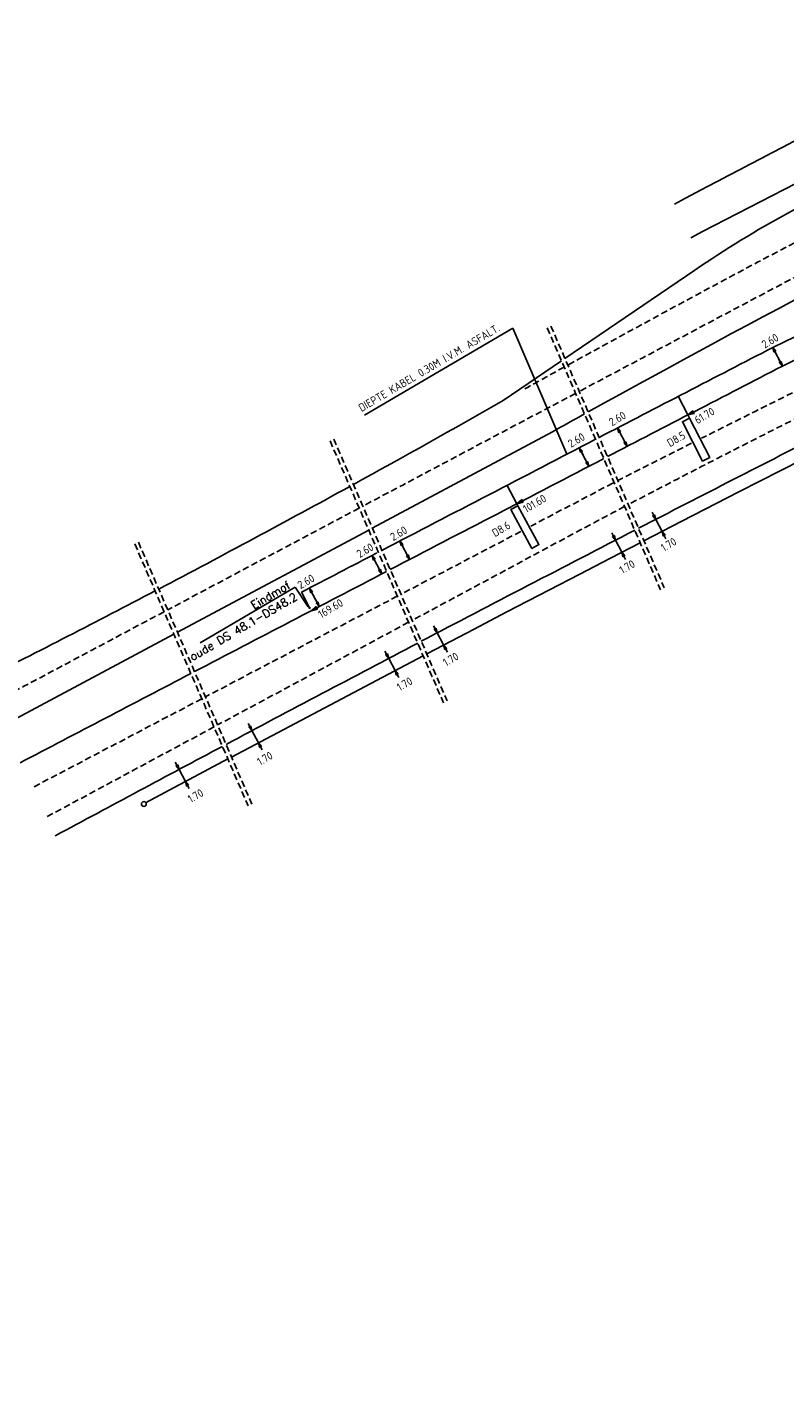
# Model space of a CAD drawing. Extents: x 1808 to 149445, y 103 to 460077.
# Tile 13 of 28: x 148917 to 149011, y 459518 to 459688. Entities that reach past the tile are written whole.
import ezdxf
from ezdxf import colors
from ezdxf.entities.mleader import LeaderData, LeaderLine
from ezdxf.enums import TextEntityAlignment as Align
from ezdxf.math import Vec2, Vec3

# ---------------------------------------------------------------- set-up
doc = ezdxf.new("R2010")
doc.units = 0
doc.header["$LTSCALE"] = 0.25
doc.header["$MEASUREMENT"] = 0
doc.linetypes.add('DASHED', pattern=[19.05, 12.7, -6.35])
doc.linetypes.add('HIDDEN2', pattern=[4.7625, 3.175, -1.5875])
doc.layers.get('0').update_dxf_attribs({"color": 1, "linetype": 'CONTINUOUS'})
for name, color, linetype in [('BUIS-T-CODE', 1, 'CONTINUOUS'), ('INSTALLATIE', 2, 'CONTINUOUS'), ('KABEL-500', 3, 'CONTINUOUS'), ('LUS-T-CODE', 1, 'CONTINUOUS'), ('LUSSEN', 7, 'CONTINUOUS'), ('MAAT-T-CODE', 7, 'CONTINUOUS'), ('Maatvoering', 7, 'CONTINUOUS'), ('MARKERING', 9, 'CONTINUOUS'), ('ONDERGROND', 7, 'CONTINUOUS'), ('Uitslijpers', 1, 'CONTINUOUS')]:
    doc.layers.add(name, color=color, linetype=linetype)
doc.styles.add('I020-1', font='ISO', dxfattribs={"height": 2})
doc.styles.add('ISO', font='ISO.SHX')
doc.styles.get("Standard").update_dxf_attribs({"font": 'simplex'})

# ---------------------------------------------------------------- blocks, each defined once
blk = doc.blocks.new('V_1X5_5')
blk.add_lwpolyline([(-2.75, 0), (2.75, 0), (2.75, -1), (-2.75, -1), (-2.75, 0)])
at = {"layer": 'LUS-T-CODE', "style": 'ISO'}
blk.add_attdef('LUS', text='', height=1, rotation=270, dxfattribs=at).set_placement((0.07, -2.45), align=Align.MIDDLE)
blk = doc.blocks.new('V_P2')
for p, q in [((0, 0), (0.78, 0.19)), ((0, 0), (0.78, 0.15)), ((0, 0), (0.78, 0.1)), ((0.78, 0.06), (0, 0)), ((0, 0), (0.78, 0.05)), ((0.78, 0.04), (0, 0)), ((0, 0), (0.78, 0)), ((0.78, -0.19), (0, 0)), ((0, 0), (0.78, -0.1)), ((0, 0), (0.78, -0.15)), ((0, 0), (0.78, -0.05)), ((0, 0), (0.78, 0)), ((0.78, -0.19), (0.78, 0.19))]:
    blk.add_line(p, q)
for points in [[(0.78, 0.18), (0, 0)], [(0, 0), (0.78, 0.17)], [(0.78, 0.16), (0, 0)], [(0.78, 0.13), (0, 0)], [(0, 0), (0.78, 0.12)], [(0.78, 0.11), (0, 0)], [(0.78, 0.08), (0, 0)], [(0, 0), (0.78, 0.07)], [(0, 0), (0.78, 0.03)], [(0.78, 0.01), (0, 0)], [(0.78, -0.18), (0, 0)], [(0, 0), (0.78, -0.17)], [(0.78, -0.16), (0, 0)], [(0.78, -0.13), (0, 0)], [(0, 0), (0.78, -0.12)], [(0.78, -0.11), (0, 0)], [(0, 0), (0.78, -0.07)], [(0.78, -0.04), (0, 0)], [(0, 0), (0.78, -0.03)], [(0.78, -0.06), (0, 0)], [(0.78, -0.08), (0, 0)], [(0.78, -0.01), (0, 0)]]:
    blk.add_lwpolyline(points)
at = {"layer": 'MAAT-T-CODE', "style": 'I020-1'}
blk.add_attdef('MAAT', text='', height=1, dxfattribs=at).set_placement((1.5, 0), align=Align.MIDDLE)
blk = doc.blocks.new('V_MAST')
blk.add_circle((0, 0), 0.3)
blk = doc.blocks.new('V_PLS')
at = {"layer": 'Maatvoering'}
for points in [[(0.57, 0.14), (0, 0)], [(0.57, 0.12), (0, 0)], [(0.57, 0.11), (0, 0)], [(0.57, 0.09), (0, 0)], [(0.57, 0.07), (0, 0)], [(0.57, 0.05), (0, 0)], [(0.57, 0.04), (0, 0)], [(0.57, 0.02), (0, 0)], [(0.57, -0.12), (0, 0)], [(0.57, -0.09), (0, 0)], [(0.57, -0.05), (0, 0)], [(0.57, -0.02), (0, 0)], [(0.57, -0.14), (0, 0)], [(0.57, -0.04), (0, 0)], [(0.57, -0.07), (0, 0)], [(0.57, -0.11), (0, 0)], [(0, 0), (0.57, 0)], [(1, 0), (0, 0)], [(0.57, -0.14), (0.57, 0.14)]]:
    blk.add_lwpolyline(points, dxfattribs=at)
blk = doc.blocks.new('V_PRS')
at = {"layer": 'Maatvoering'}
for points in [[(0, 0), (-1, 0)], [(-0.57, 0.14), (-0.57, -0.14)], [(-0.57, 0.14), (0, 0)], [(-0.57, 0.12), (0, 0)], [(-0.57, 0.11), (0, 0)], [(-0.57, 0.09), (0, 0)], [(-0.57, 0.07), (0, 0)], [(-0.57, 0.05), (0, 0)], [(-0.57, 0.04), (0, 0)], [(-0.57, 0.02), (0, 0)], [(-0.57, -0.11), (0, 0)], [(-0.57, -0.07), (0, 0)], [(-0.57, -0.04), (0, 0)], [(0, 0), (-0.57, 0)], [(-0.57, -0.02), (0, 0)], [(-0.57, -0.05), (0, 0)], [(-0.57, -0.09), (0, 0)], [(-0.57, -0.12), (0, 0)], [(-0.57, -0.14), (0, 0)]]:
    blk.add_lwpolyline(points, dxfattribs=at)
at = {"layer": 'MAAT-T-CODE', "style": 'I020-1'}
blk.add_attdef('MAAT', text='', height=1, dxfattribs=at).set_placement((-2.5, 0), align=Align.MIDDLE)
blk = doc.blocks.new('V_PL')
at = {"layer": 'Maatvoering'}
for points in [[(-1, 0), (0, 0)], [(-0.57, 0.14), (0, 0)], [(-0.57, -0.14), (-0.57, 0.14)], [(-0.57, 0.12), (0, 0)], [(-0.57, 0.11), (0, 0)], [(-0.57, 0.09), (0, 0)], [(-0.57, 0.07), (0, 0)], [(-0.57, 0.05), (0, 0)], [(-0.57, 0.04), (0, 0)], [(-0.57, 0.02), (0, 0)], [(-0.57, -0.12), (0, 0)], [(-0.57, -0.09), (0, 0)], [(-0.57, -0.05), (0, 0)], [(-0.57, -0.02), (0, 0)], [(-0.57, -0.14), (0, 0)], [(-0.57, -0.04), (0, 0)], [(-0.57, -0.07), (0, 0)], [(-0.57, -0.11), (0, 0)], [(0, 0), (-0.57, 0)]]:
    blk.add_lwpolyline(points, dxfattribs=at)
blk = doc.blocks.new('V_PR')
at = {"layer": 'Maatvoering'}
for points in [[(0.57, 0.14), (0, 0)], [(0.57, 0.12), (0, 0)], [(0.57, 0.11), (0, 0)], [(0.57, 0.09), (0, 0)], [(0.57, 0.07), (0, 0)], [(0.57, 0.05), (0, 0)], [(0.57, 0.04), (0, 0)], [(0.57, 0.02), (0, 0)], [(0.57, -0.11), (0, 0)], [(0.57, -0.07), (0, 0)], [(0.57, -0.04), (0, 0)], [(0, 0), (0.57, 0)], [(0, 0), (1, 0)], [(0.57, -0.02), (0, 0)], [(0.57, -0.05), (0, 0)], [(0.57, -0.09), (0, 0)], [(0.57, -0.12), (0, 0)], [(0.57, -0.14), (0, 0)], [(0.57, 0.14), (0.57, -0.14)]]:
    blk.add_lwpolyline(points, dxfattribs=at)
at = {"layer": 'MAAT-T-CODE', "style": 'I020-1'}
blk.add_attdef('MAAT', text='', height=1, dxfattribs=at).set_placement((1.7, 0), align=Align.MIDDLE)

msp = doc.modelspace()

# ---------------------------------------------------------------- linework, layer by layer
at = {"layer": 'BUIS-T-CODE', "const_width": 0.149}
msp.add_lwpolyline([(148952.1, 459615.77, 1), (148952.23, 459615.85, 1)], format="xyb", close=True, dxfattribs=at)
at = {"layer": 'KABEL-500', "color": 7}
for p, q in [((148958.97, 459639.62), (148977.28, 459650.36)), ((148977.28, 459650.36), (148983.98, 459634.8))]:
    msp.add_line(p, q, dxfattribs=at)
at = {"layer": 'KABEL-500'}
for points in [[(149053.06, 459668.69, 0.005798), (149009.44, 459648, 0.000241), (148987.96, 459636.87, 0.000241)], [(148987.51, 459636.64, 0.000296), (148961.11, 459622.92, 0.000296)]]:
    msp.add_lwpolyline(points, format="xyb", dxfattribs=at)
for points in [[(149058.15, 459655.61), (149052.31, 459653.01), (149043.78, 459649.11), (149034.88, 459644.92), (149026.44, 459640.84), (149018.22, 459636.75), (149005.25, 459630.14), (148998.2, 459626.52), (148993.5, 459624.1)], [(148998.94, 459639.65), (148997.73, 459641.97)], [(148977.78, 459628.67), (148976.59, 459630.94)], [(148993.04, 459623.86), (148989.37, 459621.97), (148985.5, 459619.96), (148981.82, 459618.05), (148976.56, 459615.31), (148972.41, 459613.15), (148968.72, 459611.22), (148966.65, 459610.14)], [(148952.16, 459615.81), (148951.16, 459617.74)], [(148966.2, 459609.9), (148942.51, 459597.39)], [(148942.06, 459597.16), (148931.9, 459591.73)]]:
    msp.add_lwpolyline(points, dxfattribs=at)
msp.add_arc((160546.16, 437354.95), 25101.32, 117.487562, 117.511594, dxfattribs=at)
at = {"layer": 'Maatvoering'}
for p, q in [((149010.61, 459645.69), (149009.42, 459647.99)), ((148991.41, 459635.75), (148990.22, 459638.04)), ((148986.7, 459633.31), (148985.51, 459635.6)), ((148994.96, 459626.75), (148995.74, 459625.25)), ((148964.53, 459621.79), (148963.33, 459624.08)), ((148989.99, 459624.19), (148990.77, 459622.69)), ((148961.09, 459620), (148959.89, 459622.29)), ((148953.36, 459615.97), (148952.16, 459618.27)), ((148967.95, 459612.73), (148968.74, 459611.23)), ((148961.95, 459609.58), (148962.74, 459608.08)), ((148945.04, 459600.65), (148945.84, 459599.15)), ((148936.03, 459595.86), (148936.82, 459594.36))]:
    msp.add_line(p, q, dxfattribs=at)
at = {"layer": 'Maatvoering', "color": 5, "linetype": 'DASHED', "ltscale": 0.25}
for points in [[(148981.55, 459650.41), (148995.56, 459618.04)], [(148982, 459650.64), (148996.02, 459618.28)], [(148954.7, 459636.45), (148968.72, 459604.09)], [(148955.15, 459636.68), (148969.17, 459604.32)], [(148930.56, 459623.71), (148944.58, 459591.34)], [(148931.01, 459623.94), (148945.03, 459591.58)]]:
    msp.add_lwpolyline(points, dxfattribs=at)
at = {"layer": 'Maatvoering'}
msp.add_lwpolyline([(149001.63, 459634.41), (149000.75, 459633.96), (148998.25, 459638.82), (148999.13, 459639.27)], close=True, dxfattribs=at)
at = {"layer": 'MARKERING', "linetype": 'HIDDEN2'}
for p, q in [((148989.65, 459631.23), (148979.51, 459625.91)), ((148986.86, 459626.09), (148964.86, 459614.28)), ((148978.28, 459625.26), (148963.46, 459617.5)), ((148963.01, 459617.26), (148939.29, 459604.82)), ((148964.41, 459614.04), (148940.8, 459601.35)), ((148938.84, 459604.59), (148917.87, 459593.59)), ((148940.35, 459601.11), (148919.62, 459589.97))]:
    msp.add_line(p, q, dxfattribs=at)
for centre, radius, start, end in [((149831.37, 458109.23), 1754.7, 116.54981, 118.8726), ((171795.79, 416577.52), 48733.02, 117.825148, 117.908863), ((150175.97, 457297.61), 2617.85, 115.38643, 116.6776), ((149612.92, 458443.76), 1337.86, 115.3296, 117.67412), ((149831.37, 458109.23), 1754.7, 118.88927, 119.08299), ((171795.79, 416577.52), 48733.02, 117.909462, 117.944458), ((150175.97, 457297.61), 2617.85, 116.70806, 116.93181), ((150175.97, 457297.61), 2617.85, 116.94294, 116.94694), ((171795.79, 416577.52), 48733.02, 117.945057, 117.976557), ((149612.92, 458443.76), 1337.86, 117.69593, 117.90172), ((171795.79, 416577.52), 48733.02, 117.977156, 118.005558)]:
    msp.add_arc(centre, radius, start, end, dxfattribs=at)
at = {"layer": 'ONDERGROND'}
for p, q in [((148999.79, 459657.54), (148983.74, 459646.62)), ((148983.31, 459646.32), (148976.1, 459641.42)), ((148959.92, 459625.67), (148982.21, 459637.57)), ((148935.84, 459612.8), (148959.47, 459625.43)), ((148914.19, 459601.23), (148935.39, 459612.56))]:
    msp.add_line(p, q, dxfattribs=at)
for points in [[(149054.14, 459666.34, 0.005794), (149010.61, 459645.69, 0.000242), (148988.99, 459634.5)], [(149058.3, 459657.52, 0.013402), (149016.26, 459637.65, 0.001419), (148992.82, 459625.65)], [(148988.54, 459634.26, 0.000296), (148962.14, 459620.55)]]:
    msp.add_lwpolyline(points, format="xyb", dxfattribs=at)
for centre, radius, start, end in [((149485.44, 458754.19), 1034, 115.49054, 118.17102), ((149562.42, 458586.26), 1213.82, 115.18471, 117.64165), ((149778.99, 458208.78), 1635.95, 116.46629, 118.97046), ((149074.25, 459549.12), 131.52, 112.6454, 124.4803), ((148274.28, 460874.68), 1418.97, 298.78653, 299.64321), ((149778.99, 458208.78), 1635.95, 118.98834, 119.14657), ((148274.28, 460874.68), 1418.97, 297.68368, 298.76593), ((151120.4, 455500.77), 4641.25, 117.29056, 117.6578), ((160546.16, 437354.95), 25098.73, 117.487562, 117.548688), ((148274.28, 460874.68), 1418.97, 296.68354, 297.66311), ((151120.4, 455500.77), 4641.25, 117.66409, 117.99478), ((160546.16, 437354.95), 25098.73, 117.549851, 117.604214), ((151120.4, 455500.77), 4641.25, 118.00107, 118.29026)]:
    msp.add_arc(centre, radius, start, end, dxfattribs=at)
at = {"layer": 'Uitslijpers'}
for p, q in [((148999.13, 459639.27), (148998.94, 459639.65)), ((148977.9, 459628.44), (148977.78, 459628.67))]:
    msp.add_line(p, q, dxfattribs=at)

# ---------------------------------------------------------------- block references
at = {"layer": 'INSTALLATIE', "color": 5, "linetype": 'DASHED', "xscale": 0.9938565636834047, "yscale": 0.9938565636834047, "zscale": 0.9938565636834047, "rotation": 30.4015026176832}
msp.add_blockref('V_MAST', (148931.67, 459591.58), dxfattribs=at)
at = {"layer": 'LUSSEN'}
ref = msp.add_blockref('V_1X5_5', (149000.38, 459636.84), dxfattribs=dict(at, xscale=0.9938565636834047, yscale=0.9938565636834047, zscale=0.9938565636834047, rotation=297.1852279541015))
ref.add_attrib('LUS', 'D8.5', dxfattribs={"layer": 'LUS-T-CODE', "height": 0.994, "rotation": 30.4015, "style": 'ISO'}).set_placement((148997.49, 459636.68), align=Align.MIDDLE)
ref = msp.add_blockref('V_1X5_5', (148979.21, 459626.04), dxfattribs=dict(at, xscale=0.9938565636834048, yscale=0.9938565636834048, zscale=0.9938565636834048, rotation=298.7173147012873))
ref.add_attrib('LUS', 'D8.6', dxfattribs={"layer": 'LUS-T-CODE', "height": 0.994, "rotation": 30.4015, "style": 'ISO'}).set_placement((148975.85, 459625.56), align=Align.MIDDLE)
at = {"layer": 'Maatvoering'}
ref = msp.add_blockref('V_PRS', (149009.42, 459647.99), dxfattribs=dict(at, xscale=0.9938565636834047, yscale=0.9938565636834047, zscale=0.9938565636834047, rotation=117.3617575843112))
ref.add_attrib('MAAT', '2.60', dxfattribs={"layer": 'MAAT-T-CODE', "height": 0.994, "rotation": 30.4015, "style": 'I020-1'}).set_placement((149009.09, 459648.8), align=Align.MIDDLE)
at = {"layer": 'Maatvoering', "xscale": 0.9938565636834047, "yscale": 0.9938565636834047, "zscale": 0.9938565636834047}
for name, p, rotation in [('V_PLS', (149010.61, 459645.69), 117.3617575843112), ('V_PLS', (148991.41, 459635.75), 117.4111202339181), ('V_PLS', (148986.7, 459633.31), 117.423220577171), ('V_PL', (148994.96, 459626.75), 297.2529914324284), ('V_PL', (148989.99, 459624.19), 297.3174724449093), ('V_PLS', (148964.53, 459621.79), 117.4802649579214), ('V_PLS', (148961.09, 459620), 117.4891159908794), ('V_PLS', (148953.36, 459615.97), 117.5090099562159), ('V_PL', (148967.95, 459612.73), 297.6448961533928), ('V_PL', (148961.95, 459609.58), 297.83104286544), ('V_PL', (148945.04, 459600.65), 297.83104286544), ('V_PL', (148936.03, 459595.86), 298.0738600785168)]:
    msp.add_blockref(name, p, dxfattribs=dict(at, rotation=rotation))
at = {"layer": 'Maatvoering'}
ref = msp.add_blockref('V_P2', (148998.94, 459639.65), dxfattribs=dict(at, xscale=0.9938565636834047, yscale=0.9938565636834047, zscale=0.9938565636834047, rotation=27.38968619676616))
ref.add_attrib('MAAT', '61.70', dxfattribs={"layer": 'MAAT-T-CODE', "height": 0.994, "rotation": 30.4015, "style": 'I020-1'}).set_placement((149000.99, 459639.57), align=Align.MIDDLE)
ref = msp.add_blockref('V_PRS', (148990.22, 459638.04), dxfattribs=dict(at, xscale=0.9938565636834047, yscale=0.9938565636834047, zscale=0.9938565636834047, rotation=117.4111202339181))
ref.add_attrib('MAAT', '2.60', dxfattribs={"layer": 'MAAT-T-CODE', "height": 0.994, "rotation": 30.4015, "style": 'I020-1'}).set_placement((148990.22, 459639.2), align=Align.MIDDLE)
ref = msp.add_blockref('V_PRS', (148985.51, 459635.6), dxfattribs=dict(at, xscale=0.9938565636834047, yscale=0.9938565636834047, zscale=0.9938565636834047, rotation=117.423220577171))
ref.add_attrib('MAAT', '2.60', dxfattribs={"layer": 'MAAT-T-CODE', "height": 0.994, "rotation": 30.4015, "style": 'I020-1'}).set_placement((148985.15, 459636.54), align=Align.MIDDLE)
ref = msp.add_blockref('V_P2', (148977.78, 459628.67), dxfattribs=dict(at, xscale=0.9938565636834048, yscale=0.9938565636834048, zscale=0.9938565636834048, rotation=27.44282525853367))
ref.add_attrib('MAAT', '101.60', dxfattribs={"layer": 'MAAT-T-CODE', "height": 0.994, "rotation": 30.4015, "style": 'I020-1'}).set_placement((148979.99, 459628.71), align=Align.MIDDLE)
ref = msp.add_blockref('V_PRS', (148963.33, 459624.08), dxfattribs=dict(at, xscale=0.9938565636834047, yscale=0.9938565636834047, zscale=0.9938565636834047, rotation=117.4802649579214))
ref.add_attrib('MAAT', '2.60', dxfattribs={"layer": 'MAAT-T-CODE', "height": 0.994, "rotation": 30.4015, "style": 'I020-1'}).set_placement((148963.18, 459625.02), align=Align.MIDDLE)
ref = msp.add_blockref('V_PRS', (148959.89, 459622.29), dxfattribs=dict(at, xscale=0.9938565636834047, yscale=0.9938565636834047, zscale=0.9938565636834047, rotation=117.4891159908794))
ref.add_attrib('MAAT', '2.60', dxfattribs={"layer": 'MAAT-T-CODE', "height": 0.994, "rotation": 30.4015, "style": 'I020-1'}).set_placement((148959.02, 459622.92), align=Align.MIDDLE)
ref = msp.add_blockref('V_PR', (148995.74, 459625.25), dxfattribs=dict(at, xscale=0.9938565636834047, yscale=0.9938565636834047, zscale=0.9938565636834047, rotation=297.2529914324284))
ref.add_attrib('MAAT', '1.70', dxfattribs={"layer": 'MAAT-T-CODE', "height": 0.994, "rotation": 30.4015, "style": 'I020-1', "oblique": 360}).set_placement((148996.55, 459623.64), align=Align.MIDDLE)
ref = msp.add_blockref('V_PR', (148990.77, 459622.69), dxfattribs=dict(at, xscale=0.9938565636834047, yscale=0.9938565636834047, zscale=0.9938565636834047, rotation=297.3174724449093))
ref.add_attrib('MAAT', '1.70', dxfattribs={"layer": 'MAAT-T-CODE', "height": 0.994, "rotation": 30.4015, "style": 'I020-1'}).set_placement((148991.42, 459620.89), align=Align.MIDDLE)
ref = msp.add_blockref('V_PRS', (148952.16, 459618.27), dxfattribs=dict(at, xscale=0.9938565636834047, yscale=0.9938565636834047, zscale=0.9938565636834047, rotation=117.5090099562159))
ref.add_attrib('MAAT', '2.60', dxfattribs={"layer": 'MAAT-T-CODE', "height": 0.994, "rotation": 30.4015, "style": 'I020-1'}).set_placement((148951.72, 459619.07), align=Align.MIDDLE)
ref = msp.add_blockref('V_P2', (148952.35, 459615.45), dxfattribs=dict(at, xscale=0.9938565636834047, yscale=0.9938565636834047, zscale=0.9938565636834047, rotation=27.50878213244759))
ref.add_attrib('MAAT', '169.60', dxfattribs={"layer": 'MAAT-T-CODE', "height": 0.994, "rotation": 30.4015, "style": 'I020-1'}).set_placement((148954.76, 459615.74), align=Align.MIDDLE)
ref = msp.add_blockref('V_PR', (148968.74, 459611.23), dxfattribs=dict(at, xscale=0.9938565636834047, yscale=0.9938565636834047, zscale=0.9938565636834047, rotation=297.6448961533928))
ref.add_attrib('MAAT', '1.70', dxfattribs={"layer": 'MAAT-T-CODE', "height": 0.994, "rotation": 30.4015, "style": 'I020-1'}).set_placement((148969.62, 459609.47), align=Align.MIDDLE)
ref = msp.add_blockref('V_PR', (148962.74, 459608.08), dxfattribs=dict(at, xscale=0.9938565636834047, yscale=0.9938565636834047, zscale=0.9938565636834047, rotation=297.83104286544))
ref.add_attrib('MAAT', '1.70', dxfattribs={"layer": 'MAAT-T-CODE', "height": 0.994, "rotation": 30.4015, "style": 'I020-1'}).set_placement((148963.91, 459606.41), align=Align.MIDDLE)
ref = msp.add_blockref('V_PR', (148945.84, 459599.15), dxfattribs=dict(at, xscale=0.9938565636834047, yscale=0.9938565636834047, zscale=0.9938565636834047, rotation=297.83104286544))
ref.add_attrib('MAAT', '1.70', dxfattribs={"layer": 'MAAT-T-CODE', "height": 0.994, "rotation": 30.4015, "style": 'I020-1'}).set_placement((148946.64, 459597.21), align=Align.MIDDLE)
ref = msp.add_blockref('V_PR', (148936.82, 459594.36), dxfattribs=dict(at, xscale=0.9938565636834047, yscale=0.9938565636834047, zscale=0.9938565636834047, rotation=298.0738600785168))
ref.add_attrib('MAAT', '1.70', dxfattribs={"layer": 'MAAT-T-CODE', "height": 0.994, "rotation": 30.4015, "style": 'I020-1', "oblique": 360}).set_placement((148938.07, 459592.6), align=Align.MIDDLE)

# ---------------------------------------------------------------- texts
at = {"layer": 'KABEL-500', "color": 7, "style": 'ISO'}
msp.add_text('DIEPTE KABEL 0.30M I.V.M. ASFALT.', height=0.9939, rotation=30.4015, dxfattribs=at).set_placement((148958.59, 459640))

# ---------------------------------------------------------------- leaders
at = {"layer": 'BUIS-T-CODE'}
ml = msp.add_multileader_mtext('Standard', dxfattribs=at)
ml.set_content('Eindmof\\Poude DS 48.1-DS48.2', color=256)
ml.set_leader_properties()
ml.build(insert=Vec2(0, 0))
ml.multileader.update_dxf_attribs({"text_right_attachment_type": 6, "dogleg_length": 0.36, "arrow_head_size": 0.179})
ctx = ml.context
ctx.base_point, ctx.char_height, ctx.arrow_head_size, ctx.landing_gap_size, ctx.plane_origin, ctx.plane_x_axis, ctx.plane_y_axis = Vec3(148935.25, 459610.31), 0.9939, 0.179, 0.0894, Vec3(148952.09, 459615.8), Vec3(0.8625, 0.506056), Vec3(-0.506056, 0.8625)
ctx.right_attachment, ctx.text_align_type = 6, 2
notes = []
notes.append((ctx, [(0, (1, 1, 0), (148950.39, 459618.39), (-0.8625, -0.506056), 0.358, [(0, [(148952.09, 459615.8)], 0, [])])]))
ctx.mtext.insert, ctx.mtext.text_direction, ctx.mtext.rotation, ctx.mtext.alignment, ctx.mtext.flow_direction = Vec3(148949.4, 459619.19), Vec3(0.8625, 0.506056), 0.530606, 3, 5
for ctx, leaders in notes:
    for number, flags, end, landing, length, lines in leaders:
        leader = LeaderData()
        leader.index, (leader.has_last_leader_line, leader.has_dogleg_vector, leader.attachment_direction) = number, flags
        leader.last_leader_point, leader.dogleg_vector, leader.dogleg_length = Vec3(end), Vec3(landing), length
        for number, points, colour, breaks in lines:
            line = LeaderLine()
            line.index, line.vertices, line.color, line.breaks = number, Vec3.list(points), colors.encode_raw_color(colour), breaks
            leader.lines.append(line)
        ctx.leaders.append(leader)

doc.saveas('drawing.dxf')
